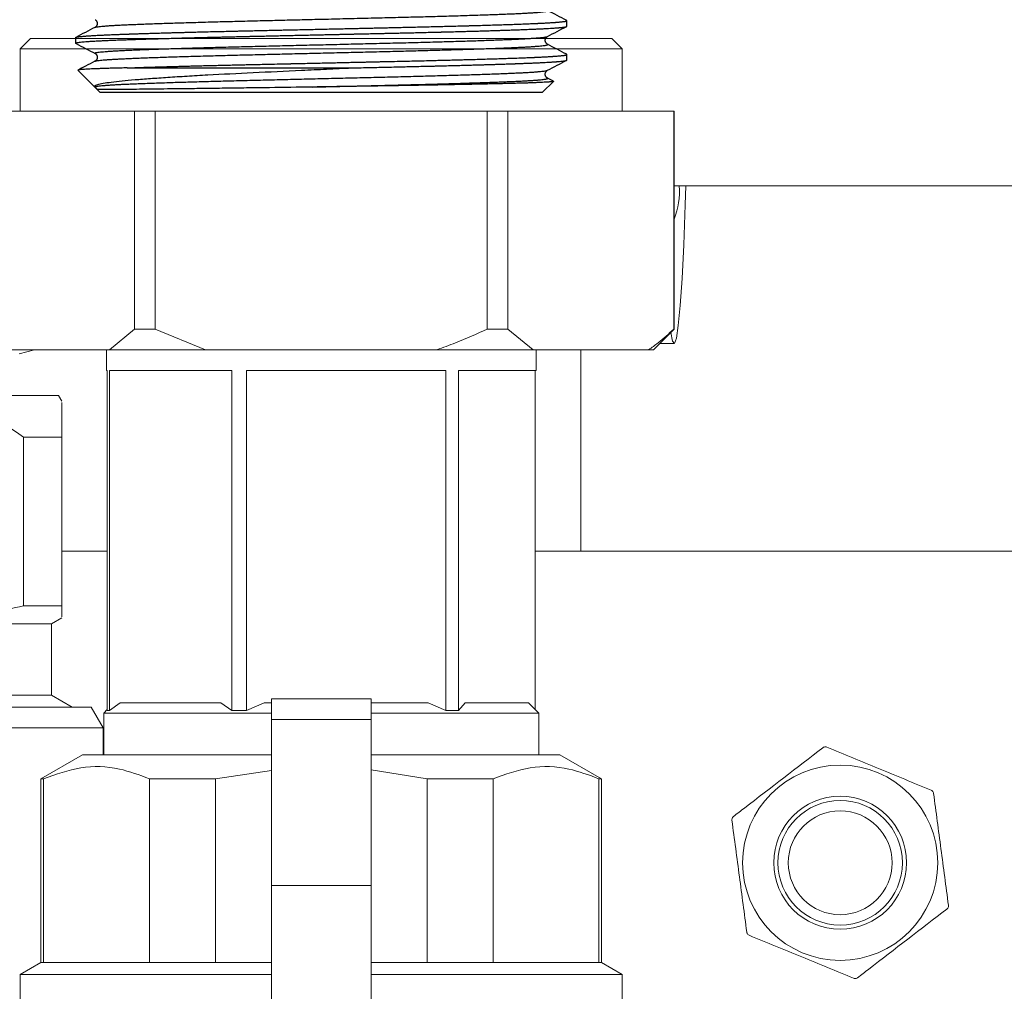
# Model space of a CAD drawing. Header units: millimetres. Extents: x -848 to 77789, y -17557 to 12238.
# Tile 29 of 79: x 71827 to 72065, y -12739 to -12506. Entities that reach past the tile are written whole.
import ezdxf
from ezdxf import colors
from ezdxf.entities.mleader import LeaderData, LeaderLine
from ezdxf.math import Vec2, Vec3

# ---------------------------------------------------------------- set-up
doc = ezdxf.new("R2010")
doc.units = ezdxf.units.MM
doc.layers.add('RR_IWK_opisy_piony', color=7, linetype='Continuous', lineweight=13)
doc.styles.add('Garamond', font='GARA.TTF')

# ---------------------------------------------------------------- blocks, each defined once
blk = doc.blocks.new('A$C661458EC')
at = {"color": 7, "linetype": 'Continuous', "lineweight": 25}
for p, q in [((1.2664, -10.6199), (1.2664, -10.59)), ((-1.2596, -10.6259), (-1.258, -10.6253)), ((-1.3636, -10.6805), (-1.3636, -10.7104)), ((1.1623, -10.6746), (1.1624, -10.6745)), ((1.1623, -10.7164), (1.1623, -10.7164)), ((1.2664, -10.8009), (1.2664, -10.771)), ((-1.351, -10.8552), (-1.2617, -10.9445)), ((-1.2596, -10.8069), (-1.258, -10.8063)), ((-1.0871, -10.8425), (0.1147, -10.8425)), ((1.1623, -10.8556), (1.1624, -10.8555)), ((1.1623, -10.8974), (1.1623, -10.8974)), ((1.1939, -10.9137), (1.1626, -10.8974)), ((-1.2617, -10.9445), (-1.2611, -10.9448)), ((-1.2502, -10.956), (-1.2617, -10.9445)), ((-1.2502, -10.956), (-1.2336, -10.9725)), ((1.1364, -10.9725), (1.1943, -10.9146)), ((-1.2336, -10.9725), (1.1364, -10.9725))]:
    blk.add_line(p, q, dxfattribs=at)
blk.add_arc((-1.2726, -10.967), 0.025, 26.0734, 62.5, dxfattribs=at)
for points, knots in [([(-1.258, -10.6253), (-1.2577, -10.6251), (-1.2564, -10.6245), (-1.2513, -10.6235), (-1.2426, -10.6221), (-1.2307, -10.6207), (-1.2157, -10.6192), (-1.1973, -10.6177), (-1.1759, -10.6162), (-1.1516, -10.6148), (-1.1246, -10.6133), (-1.0955, -10.6119), (-1.0646, -10.6105), (-1.0322, -10.6092), (-0.9976, -10.6078), (-0.9608, -10.6065), (-0.9209, -10.6051), (-0.8779, -10.6036), (-0.8318, -10.6022), (-0.7835, -10.6007), (-0.7334, -10.5992), (-0.6814, -10.5977), (-0.629, -10.5962), (-0.5764, -10.5948), (-0.5238, -10.5935), (-0.4704, -10.5921), (-0.4163, -10.5908), (-0.3627, -10.5895), (-0.3096, -10.5882), (-0.2571, -10.5869), (-0.204, -10.5857), (-0.1507, -10.5844), (-0.0954, -10.583), (-0.0384, -10.5817), (0.0214, -10.5802), (0.0819, -10.5788), (0.143, -10.5773), (0.2033, -10.5758), (0.2627, -10.5744), (0.321, -10.573), (0.3773, -10.5716), (0.4316, -10.5702), (0.4841, -10.5689), (0.5356, -10.5675), (0.5859, -10.5661), (0.6359, -10.5647), (0.6851, -10.5632), (0.7334, -10.5617), (0.7796, -10.5602), (0.8234, -10.5587), (0.8649, -10.5573), (0.9031, -10.5559), (0.9382, -10.5545), (0.9704, -10.5532), (1.0004, -10.5519), (1.0283, -10.5505), (1.0542, -10.5491), (1.0781, -10.5476), (1.0995, -10.5461), (1.118, -10.5446), (1.1334, -10.5431), (1.1457, -10.5417), (1.1547, -10.5402), (1.1607, -10.5388), (1.1637, -10.5375), (1.1643, -10.5364), (1.1628, -10.5357), (1.1623, -10.5354)], [0, 0, 0, 0, 0.004514, 0.019783, 0.035119, 0.050506, 0.066861, 0.083231, 0.099597, 0.115935, 0.132226, 0.148448, 0.163663, 0.178782, 0.193888, 0.20909, 0.224374, 0.240653, 0.256985, 0.273347, 0.289718, 0.306077, 0.322404, 0.337748, 0.353027, 0.368224, 0.383324, 0.39845, 0.412533, 0.426684, 0.440889, 0.455135, 0.469235, 0.484797, 0.500356, 0.516699, 0.532998, 0.549231, 0.565378, 0.58142, 0.597442, 0.612647, 0.627933, 0.643283, 0.658679, 0.674104, 0.690475, 0.706838, 0.72317, 0.739451, 0.75566, 0.771777, 0.786875, 0.802004, 0.817227, 0.832527, 0.847888, 0.864225, 0.88059, 0.896961, 0.913317, 0.929636, 0.945897, 0.961158, 0.976333, 0.991421, 1, 1, 1, 1]), ([(1.2653, -10.5889), (1.2481, -10.58), (1.2139, -10.5621), (1.1797, -10.5443), (1.1626, -10.5354)], [0, 0, 0, 0, 0.500579, 1, 1, 1, 1]), ([(-1.3636, -10.6805), (-1.3636, -10.6805), (-1.3636, -10.6804), (-1.3635, -10.6802), (-1.3631, -10.6797), (-1.3617, -10.679), (-1.3594, -10.6782), (-1.356, -10.6775), (-1.3516, -10.6767), (-1.3457, -10.6758), (-1.3381, -10.6749), (-1.3287, -10.6739), (-1.3188, -10.673), (-1.3091, -10.6722), (-1.3023, -10.6717), (-1.2972, -10.6713), (-1.2941, -10.6711), (-1.2911, -10.6709), (-1.2884, -10.6707), (-1.2839, -10.6704), (-1.2772, -10.67), (-1.2667, -10.6694), (-1.2545, -10.6687), (-1.2403, -10.6679), (-1.2232, -10.6671), (-1.2026, -10.6661), (-1.1779, -10.665), (-1.1536, -10.664), (-1.1305, -10.6631), (-1.1102, -10.6624), (-1.0953, -10.6618), (-1.0868, -10.6615), (-1.0841, -10.6614), (-1.0814, -10.6613), (-1.0787, -10.6613), (-1.0759, -10.6612), (-1.068, -10.6609), (-1.0542, -10.6604), (-1.0338, -10.6597), (-1.0112, -10.659), (-0.9864, -10.6582), (-0.9592, -10.6574), (-0.9296, -10.6565), (-0.9032, -10.6557), (-0.8807, -10.6551), (-0.8614, -10.6545), (-0.8404, -10.6539), (-0.8184, -10.6533), (-0.7977, -10.6527), (-0.7783, -10.6522), (-0.7587, -10.6517), (-0.7393, -10.6512), (-0.7206, -10.6507), (-0.7059, -10.6503), (-0.6949, -10.65), (-0.6886, -10.6499), (-0.685, -10.6498), (-0.6834, -10.6498), (-0.682, -10.6497), (-0.6805, -10.6497), (-0.6792, -10.6496), (-0.6779, -10.6496), (-0.6616, -10.6492), (-0.6297, -10.6484), (-0.5813, -10.6473), (-0.5404, -10.6463), (-0.5077, -10.6455), (-0.4836, -10.645), (-0.4595, -10.6444), (-0.4364, -10.6439), (-0.4091, -10.6433), (-0.3766, -10.6426), (-0.3372, -10.6417), (-0.3003, -10.6409), (-0.2666, -10.6401), (-0.2378, -10.6395), (-0.2174, -10.6391), (-0.2059, -10.6388), (-0.2022, -10.6387), (-0.1986, -10.6386), (-0.1949, -10.6386), (-0.1912, -10.6385), (-0.1726, -10.6381), (-0.1397, -10.6373), (-0.0933, -10.6363), (-0.0492, -10.6353), (-0.0074, -10.6344), (0.0318, -10.6335), (0.0684, -10.6327), (0.1024, -10.632), (0.1341, -10.6313), (0.1646, -10.6306), (0.1938, -10.6299), (0.2213, -10.6293), (0.2459, -10.6288), (0.2661, -10.6283), (0.2822, -10.6279), (0.2949, -10.6276), (0.3069, -10.6274), (0.3151, -10.6272), (0.32, -10.6271), (0.3214, -10.6271), (0.3227, -10.627), (0.3239, -10.627), (0.3251, -10.627), (0.3375, -10.6267), (0.3618, -10.6261), (0.3984, -10.6253), (0.437, -10.6244), (0.4774, -10.6235), (0.5194, -10.6225), (0.5611, -10.6214), (0.6022, -10.6204), (0.6425, -10.6194), (0.6786, -10.6184), (0.7105, -10.6176), (0.7311, -10.617), (0.745, -10.6166), (0.7522, -10.6164), (0.7595, -10.6162), (0.7668, -10.616), (0.774, -10.6158), (0.7938, -10.6152), (0.8256, -10.6143), (0.8679, -10.613), (0.9085, -10.6118), (0.9472, -10.6105), (0.9852, -10.6092), (1.0222, -10.6079), (1.0565, -10.6066), (1.0816, -10.6055), (1.0954, -10.6049), (1.1003, -10.6047), (1.1016, -10.6047), (1.1029, -10.6046), (1.1043, -10.6046), (1.1056, -10.6045), (1.1069, -10.6044), (1.1088, -10.6044), (1.1116, -10.6042), (1.1157, -10.604), (1.1214, -10.6038), (1.1285, -10.6034), (1.1372, -10.603), (1.147, -10.6025), (1.1577, -10.6019), (1.1694, -10.6012), (1.1787, -10.6006), (1.1858, -10.6002), (1.1905, -10.5999), (1.1953, -10.5996), (1.2, -10.5992), (1.2047, -10.5989), (1.2088, -10.5986), (1.2143, -10.5982), (1.2207, -10.5976), (1.2292, -10.5969), (1.2374, -10.5961), (1.2448, -10.5952), (1.2495, -10.5946), (1.2523, -10.5942), (1.2536, -10.594), (1.2549, -10.5938), (1.2561, -10.5936), (1.2571, -10.5934), (1.2581, -10.5932), (1.259, -10.593), (1.2612, -10.5926), (1.264, -10.5918), (1.2661, -10.5908), (1.2668, -10.5898), (1.2655, -10.5892), (1.2649, -10.5889)], [0, 0, 0, 0, 0.000633, 0.002788, 0.009704, 0.017376, 0.025802, 0.033965, 0.042729, 0.052095, 0.062063, 0.072633, 0.083805, 0.090782, 0.097975, 0.10028, 0.102606, 0.104954, 0.107012, 0.108362, 0.114533, 0.120935, 0.128857, 0.137106, 0.145683, 0.157072, 0.168991, 0.18144, 0.189947, 0.198685, 0.206566, 0.207611, 0.208659, 0.209711, 0.210765, 0.211823, 0.212883, 0.219836, 0.22733, 0.235366, 0.243945, 0.253065, 0.262727, 0.272932, 0.278238, 0.283679, 0.290673, 0.297205, 0.303274, 0.308881, 0.314025, 0.32005, 0.325285, 0.32973, 0.332231, 0.334388, 0.334825, 0.335245, 0.335647, 0.336032, 0.3364, 0.33675, 0.337083, 0.349731, 0.362491, 0.375365, 0.381473, 0.387607, 0.393766, 0.39972, 0.404972, 0.414148, 0.42385, 0.43408, 0.44112, 0.44839, 0.454977, 0.455853, 0.456732, 0.457614, 0.458499, 0.459387, 0.460278, 0.471935, 0.483034, 0.493573, 0.503555, 0.512977, 0.521688, 0.529859, 0.537492, 0.544586, 0.551993, 0.558704, 0.564719, 0.570038, 0.573556, 0.576686, 0.579428, 0.582453, 0.582799, 0.583134, 0.583457, 0.583768, 0.584068, 0.584356, 0.593025, 0.602287, 0.612142, 0.62259, 0.63363, 0.645264, 0.655992, 0.667179, 0.678825, 0.686764, 0.694902, 0.697067, 0.699245, 0.701437, 0.703643, 0.705862, 0.708095, 0.721901, 0.735706, 0.749511, 0.763317, 0.777122, 0.792307, 0.807493, 0.820856, 0.826737, 0.827397, 0.828057, 0.828717, 0.829377, 0.830037, 0.830697, 0.831357, 0.832805, 0.834932, 0.837739, 0.841602, 0.846283, 0.851783, 0.858102, 0.865239, 0.873194, 0.876407, 0.879737, 0.883183, 0.886745, 0.890424, 0.894035, 0.896758, 0.904031, 0.910986, 0.920919, 0.930122, 0.938597, 0.940955, 0.94325, 0.945482, 0.94765, 0.949755, 0.951797, 0.953775, 0.95569, 0.967127, 0.978563, 0.989999, 1, 1, 1, 1]), ([(-1.2583, -10.5847), (-1.2571, -10.5855), (-1.2545, -10.5872), (-1.2516, -10.5905), (-1.2495, -10.5942), (-1.2482, -10.5982), (-1.2476, -10.6021), (-1.2476, -10.6044), (-1.2476, -10.6055)], [0, 0, 0, 0, 0.1064549, 0.2328534, 0.3859134, 0.5658426, 0.7728289, 1, 1, 1, 1]), ([(-1.3607, -10.7123), (-1.3612, -10.7121), (-1.3623, -10.7117), (-1.3632, -10.7112), (-1.3637, -10.7106), (-1.3636, -10.7101), (-1.363, -10.7095), (-1.3615, -10.7088), (-1.3592, -10.7081), (-1.3559, -10.7073), (-1.3508, -10.7064), (-1.3429, -10.7053), (-1.3312, -10.704), (-1.317, -10.7027), (-1.3002, -10.7014), (-1.2835, -10.7003), (-1.2678, -10.6993), (-1.2573, -10.6987), (-1.2499, -10.6983), (-1.2461, -10.6981), (-1.2421, -10.6979), (-1.2382, -10.6977), (-1.2342, -10.6975), (-1.2278, -10.6972), (-1.2182, -10.6967), (-1.2045, -10.696), (-1.1898, -10.6954), (-1.1739, -10.6947), (-1.1571, -10.694), (-1.1385, -10.6933), (-1.1189, -10.6926), (-1.0971, -10.6918), (-1.0739, -10.691), (-1.0496, -10.6901), (-1.0243, -10.6893), (-0.9949, -10.6884), (-0.9604, -10.6873), (-0.9221, -10.6862), (-0.8825, -10.685), (-0.8432, -10.6839), (-0.8045, -10.6828), (-0.7759, -10.6821), (-0.7564, -10.6815), (-0.7463, -10.6813), (-0.7361, -10.681), (-0.7263, -10.6807), (-0.7183, -10.6805), (-0.7092, -10.6803), (-0.6974, -10.68), (-0.6804, -10.6796), (-0.6602, -10.6791), (-0.6386, -10.6785), (-0.6161, -10.678), (-0.5929, -10.6774), (-0.5675, -10.6768), (-0.5398, -10.6762), (-0.5088, -10.6755), (-0.4741, -10.6747), (-0.4467, -10.6741), (-0.4285, -10.6736), (-0.4205, -10.6735), (-0.4124, -10.6733), (-0.4042, -10.6731), (-0.3968, -10.6729), (-0.3907, -10.6728), (-0.386, -10.6727), (-0.3732, -10.6724), (-0.3513, -10.6719), (-0.3194, -10.6712), (-0.2853, -10.6705), (-0.2506, -10.6697), (-0.2155, -10.6689), (-0.1898, -10.6683), (-0.1725, -10.6679), (-0.1643, -10.6678), (-0.1559, -10.6676), (-0.1475, -10.6674), (-0.139, -10.6672), (-0.1288, -10.667), (-0.1089, -10.6665), (-0.0803, -10.6659), (-0.0454, -10.6651), (-0.0136, -10.6644), (0.0152, -10.6638), (0.0409, -10.6632), (0.0636, -10.6627), (0.0832, -10.6623), (0.0997, -10.6619), (0.1125, -10.6616), (0.1218, -10.6614), (0.1285, -10.6612), (0.1329, -10.6611), (0.1354, -10.6611), (0.1362, -10.6611), (0.1365, -10.6611), (0.1366, -10.6611), (0.1367, -10.6611), (0.1367, -10.6611), (0.1367, -10.6611), (0.1367, -10.6611), (0.1367, -10.6611), (0.1478, -10.6608), (0.1708, -10.6603), (0.2064, -10.6595), (0.2442, -10.6587), (0.2773, -10.6579), (0.3052, -10.6573), (0.3275, -10.6568), (0.3504, -10.6563), (0.3726, -10.6558), (0.3929, -10.6553), (0.4173, -10.6548), (0.4475, -10.6541), (0.4848, -10.6532), (0.519, -10.6524), (0.5498, -10.6516), (0.5693, -10.6511), (0.5819, -10.6508), (0.5873, -10.6507), (0.5927, -10.6506), (0.5982, -10.6504), (0.6036, -10.6503), (0.6091, -10.6501), (0.6146, -10.65), (0.6317, -10.6496), (0.6594, -10.6488), (0.6966, -10.6478), (0.7312, -10.6469), (0.7633, -10.646), (0.7929, -10.6452), (0.8201, -10.6444), (0.845, -10.6436), (0.8679, -10.6429), (0.8906, -10.6422), (0.9126, -10.6415), (0.9338, -10.6408), (0.9523, -10.6402), (0.9677, -10.6397), (0.9805, -10.6393), (0.9887, -10.639), (0.9937, -10.6388), (0.996, -10.6387), (0.9982, -10.6386), (1.0002, -10.6386), (1.0022, -10.6385), (1.0087, -10.6383), (1.0201, -10.6379), (1.0367, -10.6372), (1.0542, -10.6366), (1.0724, -10.6358), (1.0912, -10.635), (1.1104, -10.6341), (1.1299, -10.6332), (1.1495, -10.6322), (1.1689, -10.6311), (1.1853, -10.6301), (1.1989, -10.6292), (1.2071, -10.6286), (1.2122, -10.6282), (1.2146, -10.628), (1.217, -10.6278), (1.2193, -10.6276), (1.2215, -10.6275), (1.2238, -10.6273), (1.23, -10.6267), (1.2394, -10.6258), (1.2498, -10.6245), (1.2579, -10.6232), (1.2632, -10.622), (1.2661, -10.6209), (1.266, -10.6202), (1.266, -10.6199)], [0, 0, 0, 0, 0.005235, 0.012689, 0.01807, 0.024136, 0.03136, 0.038833, 0.046556, 0.054528, 0.062749, 0.076581, 0.090413, 0.104244, 0.118076, 0.131908, 0.140429, 0.14895, 0.151182, 0.153414, 0.155645, 0.157877, 0.160109, 0.162138, 0.168425, 0.175352, 0.182922, 0.19001, 0.197582, 0.205637, 0.214027, 0.222037, 0.231843, 0.240877, 0.249138, 0.259157, 0.27151, 0.283863, 0.296216, 0.308569, 0.319416, 0.330263, 0.333104, 0.335945, 0.338786, 0.341627, 0.34411, 0.345335, 0.349164, 0.353795, 0.359226, 0.365458, 0.371021, 0.377096, 0.383684, 0.390784, 0.398397, 0.407363, 0.416949, 0.418905, 0.420885, 0.422889, 0.424916, 0.426968, 0.428336, 0.42939, 0.430455, 0.43773, 0.445484, 0.453717, 0.462428, 0.47049, 0.478922, 0.480866, 0.482829, 0.48481, 0.48681, 0.488829, 0.490904, 0.494044, 0.503027, 0.511291, 0.518835, 0.525661, 0.531767, 0.537154, 0.541823, 0.545772, 0.549002, 0.550952, 0.552498, 0.553749, 0.554139, 0.55428, 0.554335, 0.554359, 0.554369, 0.554373, 0.554375, 0.554376, 0.554376, 0.554377, 0.562361, 0.570933, 0.580091, 0.589835, 0.595174, 0.600673, 0.606333, 0.612155, 0.617304, 0.621626, 0.630684, 0.640296, 0.650463, 0.657477, 0.664732, 0.666186, 0.667649, 0.669121, 0.670603, 0.672093, 0.673594, 0.675103, 0.676622, 0.687681, 0.698246, 0.708316, 0.717891, 0.726972, 0.73541, 0.74337, 0.750853, 0.75786, 0.766086, 0.773541, 0.780222, 0.786131, 0.790691, 0.794653, 0.795592, 0.796489, 0.797346, 0.798162, 0.798936, 0.79967, 0.805867, 0.812696, 0.820156, 0.828247, 0.83697, 0.846325, 0.85631, 0.867219, 0.878793, 0.891033, 0.899476, 0.908209, 0.910209, 0.912224, 0.914254, 0.916298, 0.918357, 0.92043, 0.922518, 0.936214, 0.949909, 0.963605, 0.9773, 0.990995, 1, 1, 1, 1]), ([(-1.2599, -10.6259), (-1.277, -10.6348), (-1.3112, -10.6526), (-1.3454, -10.6705), (-1.3625, -10.6794)], [0, 0, 0, 0, 0.499705, 1, 1, 1, 1]), ([(-1.2476, -10.605), (-1.2476, -10.6061), (-1.2476, -10.608), (-1.2482, -10.612), (-1.2494, -10.6159), (-1.2516, -10.6196), (-1.2539, -10.6224), (-1.257, -10.6244), (-1.2583, -10.6253)], [0, 0, 0, 0, 0.247703, 0.453968, 0.633275, 0.785853, 0.911951, 1, 1, 1, 1]), ([(1.1626, -10.6746), (1.1797, -10.6656), (1.214, -10.6478), (1.2482, -10.63), (1.2653, -10.6211)], [0, 0, 0, 0, 0.500263, 1, 1, 1, 1]), ([(-1.258, -10.7657), (-1.2585, -10.7656), (-1.2608, -10.7649), (-1.2615, -10.7638), (-1.2601, -10.7624), (-1.2555, -10.761), (-1.2478, -10.7595), (-1.237, -10.758), (-1.2231, -10.7566), (-1.2064, -10.7551), (-1.1873, -10.7537), (-1.1659, -10.7523), (-1.142, -10.7509), (-1.1156, -10.7495), (-1.0864, -10.7481), (-1.0542, -10.7467), (-1.019, -10.7453), (-0.9813, -10.7439), (-0.9411, -10.7424), (-0.8984, -10.741), (-0.8541, -10.7395), (-0.8087, -10.7381), (-0.7624, -10.7367), (-0.7144, -10.7353), (-0.665, -10.7339), (-0.6132, -10.7325), (-0.5592, -10.731), (-0.5031, -10.7296), (-0.4461, -10.7282), (-0.3883, -10.7268), (-0.3294, -10.7253), (-0.2707, -10.7239), (-0.2123, -10.7225), (-0.1545, -10.7211), (-0.0963, -10.7197), (-0.038, -10.7183), (0.0215, -10.7169), (0.0819, -10.7154), (0.143, -10.7139), (0.2033, -10.7125), (0.2627, -10.711), (0.321, -10.7096), (0.3773, -10.7083), (0.4316, -10.7069), (0.4841, -10.7055), (0.5356, -10.7041), (0.5859, -10.7027), (0.6359, -10.7013), (0.6851, -10.6998), (0.7334, -10.6983), (0.7796, -10.6969), (0.8234, -10.6954), (0.8649, -10.6939), (0.9031, -10.6925), (0.9382, -10.6912), (0.9704, -10.6899), (1.0004, -10.6885), (1.0283, -10.6871), (1.0542, -10.6857), (1.0781, -10.6843), (1.0995, -10.6828), (1.118, -10.6813), (1.1334, -10.6798), (1.1457, -10.6783), (1.1547, -10.6769), (1.1603, -10.6756), (1.1617, -10.6749), (1.1623, -10.6746)], [0, 0, 0, 0, 0.004935, 0.021262, 0.037057, 0.052958, 0.068946, 0.085, 0.1011, 0.117225, 0.132434, 0.147628, 0.162792, 0.177906, 0.192956, 0.208827, 0.224598, 0.240427, 0.256357, 0.272366, 0.288437, 0.303625, 0.318832, 0.334039, 0.349229, 0.364384, 0.3804, 0.396338, 0.412177, 0.427945, 0.443807, 0.459762, 0.474875, 0.490037, 0.505231, 0.520439, 0.535644, 0.551748, 0.567807, 0.583801, 0.599711, 0.615516, 0.631302, 0.646284, 0.661345, 0.676469, 0.691639, 0.706837, 0.722968, 0.739089, 0.755181, 0.771223, 0.787194, 0.803074, 0.81795, 0.832857, 0.847856, 0.862931, 0.878065, 0.894163, 0.910287, 0.926417, 0.942532, 0.958611, 0.974633, 0.98967, 1, 1, 1, 1]), ([(1.1626, -10.7164), (1.1614, -10.7157), (1.159, -10.7142), (1.1559, -10.7111), (1.1535, -10.7076), (1.1519, -10.7043), (1.151, -10.7013), (1.1504, -10.6979), (1.1503, -10.6946), (1.1507, -10.6905), (1.1522, -10.6859), (1.1547, -10.6813), (1.1585, -10.677), (1.1612, -10.6754), (1.1626, -10.6746)], [0, 0, 0, 0, 0.117911, 0.222413, 0.308377, 0.375635, 0.42414, 0.460366, 0.509956, 0.575744, 0.657573, 0.755061, 0.867709, 1, 1, 1, 1]), ([(-1.3608, -10.7123), (-1.3437, -10.7212), (-1.3095, -10.739), (-1.2754, -10.7568), (-1.2583, -10.7657)], [0, 0, 0, 0, 0.500003, 1, 1, 1, 1]), ([(-1.258, -10.8063), (-1.2577, -10.8061), (-1.2564, -10.8055), (-1.2513, -10.8045), (-1.2426, -10.8031), (-1.2307, -10.8017), (-1.2157, -10.8002), (-1.1973, -10.7987), (-1.1759, -10.7972), (-1.1516, -10.7958), (-1.1246, -10.7943), (-1.0955, -10.7929), (-1.0646, -10.7915), (-1.0322, -10.7902), (-0.9976, -10.7888), (-0.9608, -10.7875), (-0.9209, -10.7861), (-0.8779, -10.7846), (-0.8318, -10.7832), (-0.7835, -10.7817), (-0.7334, -10.7802), (-0.6814, -10.7787), (-0.629, -10.7772), (-0.5764, -10.7758), (-0.5238, -10.7745), (-0.4704, -10.7731), (-0.4163, -10.7718), (-0.3627, -10.7705), (-0.3096, -10.7692), (-0.2571, -10.7679), (-0.204, -10.7667), (-0.1507, -10.7654), (-0.0954, -10.764), (-0.0384, -10.7627), (0.0214, -10.7612), (0.0819, -10.7598), (0.143, -10.7583), (0.2033, -10.7568), (0.2627, -10.7554), (0.321, -10.754), (0.3773, -10.7526), (0.4316, -10.7512), (0.4841, -10.7499), (0.5356, -10.7485), (0.5859, -10.7471), (0.6359, -10.7457), (0.6851, -10.7442), (0.7334, -10.7427), (0.7796, -10.7412), (0.8234, -10.7397), (0.8649, -10.7383), (0.9031, -10.7369), (0.9382, -10.7355), (0.9704, -10.7342), (1.0004, -10.7329), (1.0283, -10.7315), (1.0542, -10.7301), (1.0781, -10.7286), (1.0995, -10.7271), (1.118, -10.7256), (1.1334, -10.7241), (1.1457, -10.7227), (1.1547, -10.7212), (1.1607, -10.7198), (1.1637, -10.7185), (1.1643, -10.7174), (1.1628, -10.7167), (1.1623, -10.7164)], [0, 0, 0, 0, 0.004522, 0.019791, 0.035127, 0.050514, 0.066869, 0.08324, 0.099605, 0.115944, 0.132235, 0.148457, 0.163671, 0.178791, 0.193896, 0.209099, 0.224382, 0.240662, 0.256993, 0.273355, 0.289727, 0.306086, 0.322412, 0.337757, 0.353036, 0.368232, 0.383333, 0.398459, 0.412542, 0.426693, 0.440898, 0.455144, 0.469244, 0.484806, 0.500364, 0.516708, 0.533007, 0.54924, 0.565387, 0.581429, 0.59745, 0.612656, 0.627942, 0.643292, 0.658688, 0.674113, 0.690484, 0.706846, 0.723179, 0.73946, 0.755669, 0.771786, 0.786884, 0.802013, 0.817236, 0.832536, 0.847897, 0.864234, 0.880599, 0.89697, 0.913326, 0.929645, 0.945906, 0.961167, 0.976342, 0.99143, 1, 1, 1, 1]), ([(1.2653, -10.7699), (1.2481, -10.761), (1.2139, -10.7431), (1.1797, -10.7253), (1.1626, -10.7164)], [0, 0, 0, 0, 0.500295, 1, 1, 1, 1]), ([(-1.2583, -10.7657), (-1.2571, -10.7665), (-1.2543, -10.7683), (-1.2516, -10.7715), (-1.2495, -10.7752), (-1.2482, -10.7792), (-1.2476, -10.7832), (-1.2476, -10.7854), (-1.2476, -10.7865)], [0, 0, 0, 0, 0.100099, 0.226394, 0.379329, 0.559113, 0.765932, 1, 1, 1, 1]), ([(-1.2476, -10.786), (-1.2476, -10.7871), (-1.2477, -10.7891), (-1.2482, -10.793), (-1.2495, -10.7969), (-1.2516, -10.8005), (-1.2541, -10.8036), (-1.257, -10.8054), (-1.2583, -10.8063)], [0, 0, 0, 0, 0.240863, 0.447374, 0.626897, 0.779659, 0.905909, 1, 1, 1, 1]), ([(-1.0871, -10.8425), (-1.0853, -10.8425), (-1.0811, -10.8423), (-1.0737, -10.8421), (-1.0642, -10.8417), (-1.0527, -10.8414), (-1.0392, -10.8409), (-1.0237, -10.8404), (-1.0058, -10.8398), (-0.9856, -10.8392), (-0.9628, -10.8385), (-0.9372, -10.8377), (-0.9113, -10.8369), (-0.8853, -10.8362), (-0.8596, -10.8354), (-0.832, -10.8347), (-0.8038, -10.8339), (-0.7749, -10.8331), (-0.7538, -10.8326), (-0.74, -10.8322), (-0.734, -10.832), (-0.7279, -10.8319), (-0.7218, -10.8317), (-0.7156, -10.8316), (-0.7093, -10.8314), (-0.703, -10.8313), (-0.6869, -10.8308), (-0.6613, -10.8302), (-0.6263, -10.8293), (-0.5921, -10.8285), (-0.5589, -10.8277), (-0.5267, -10.827), (-0.4957, -10.8263), (-0.4649, -10.8256), (-0.4316, -10.8248), (-0.3948, -10.824), (-0.3547, -10.8231), (-0.3086, -10.8221), (-0.2671, -10.8212), (-0.2384, -10.8205), (-0.2279, -10.8203), (-0.2249, -10.8202), (-0.222, -10.8202), (-0.2191, -10.8201), (-0.2161, -10.82), (-0.2131, -10.82), (-0.1964, -10.8196), (-0.1664, -10.8189), (-0.1238, -10.818), (-0.0831, -10.8171), (-0.0444, -10.8162), (-0.0077, -10.8154), (0.0289, -10.8146), (0.065, -10.8138), (0.1003, -10.813), (0.1328, -10.8123), (0.1617, -10.8116), (0.1871, -10.8111), (0.2092, -10.8106), (0.2291, -10.8101), (0.2465, -10.8097), (0.2611, -10.8094), (0.2729, -10.8091), (0.2823, -10.8089), (0.2898, -10.8088), (0.2956, -10.8086), (0.2997, -10.8085), (0.3024, -10.8085), (0.3038, -10.8084), (0.3043, -10.8084), (0.3045, -10.8084), (0.3046, -10.8084), (0.3047, -10.8084), (0.3047, -10.8084), (0.3047, -10.8084), (0.3047, -10.8084), (0.3223, -10.808), (0.3576, -10.8072), (0.4102, -10.806), (0.4627, -10.8048), (0.5149, -10.8036), (0.5607, -10.8024), (0.6002, -10.8015), (0.6336, -10.8006), (0.6667, -10.7997), (0.6994, -10.7989), (0.7317, -10.798), (0.7682, -10.797), (0.8083, -10.7958), (0.8513, -10.7945), (0.8926, -10.7933), (0.9321, -10.792), (0.9709, -10.7907), (1.0088, -10.7894), (1.0439, -10.7881), (1.0698, -10.787), (1.0841, -10.7864), (1.0893, -10.7862), (1.0909, -10.7861), (1.0925, -10.7861), (1.0941, -10.786), (1.0957, -10.7859), (1.098, -10.7858), (1.1014, -10.7857), (1.1063, -10.7855), (1.1126, -10.7852), (1.1203, -10.7848), (1.1293, -10.7844), (1.1394, -10.7839), (1.1504, -10.7833), (1.1622, -10.7826), (1.1719, -10.7821), (1.1795, -10.7816), (1.1851, -10.7812), (1.1907, -10.7809), (1.1963, -10.7805), (1.2014, -10.7801), (1.2078, -10.7797), (1.215, -10.7791), (1.2233, -10.7784), (1.2307, -10.7777), (1.2374, -10.7771), (1.2429, -10.7765), (1.2474, -10.7759), (1.251, -10.7754), (1.2532, -10.7751), (1.2545, -10.7749), (1.2551, -10.7748), (1.2557, -10.7747), (1.2563, -10.7746), (1.2569, -10.7745), (1.2595, -10.774), (1.2633, -10.7731), (1.2661, -10.7719), (1.2668, -10.7708), (1.2655, -10.7701), (1.265, -10.7699)], [0, 0, 0, 0, 0.002636, 0.006225, 0.010768, 0.016265, 0.022439, 0.029493, 0.037425, 0.046236, 0.055926, 0.066495, 0.077943, 0.087357, 0.097292, 0.107748, 0.118725, 0.128816, 0.139311, 0.14142, 0.143545, 0.145685, 0.14784, 0.150011, 0.152198, 0.154401, 0.156619, 0.168935, 0.180786, 0.192172, 0.203092, 0.213548, 0.223538, 0.233063, 0.243039, 0.25518, 0.267663, 0.280488, 0.297938, 0.305806, 0.306696, 0.307588, 0.308481, 0.309376, 0.310272, 0.31117, 0.312069, 0.325554, 0.338434, 0.350711, 0.362383, 0.37345, 0.383914, 0.395469, 0.406186, 0.416062, 0.4251, 0.432587, 0.43938, 0.44548, 0.450886, 0.455597, 0.458994, 0.461909, 0.464341, 0.466013, 0.467344, 0.468234, 0.468542, 0.468662, 0.468711, 0.468733, 0.468742, 0.468746, 0.468748, 0.468748, 0.468749, 0.485301, 0.502085, 0.519101, 0.53635, 0.55383, 0.565402, 0.577074, 0.588845, 0.600715, 0.612685, 0.624755, 0.642182, 0.659608, 0.677035, 0.694462, 0.711889, 0.731058, 0.750227, 0.767095, 0.774518, 0.77549, 0.776462, 0.777434, 0.778406, 0.779379, 0.780351, 0.782648, 0.785716, 0.789555, 0.794656, 0.800686, 0.807645, 0.815532, 0.824349, 0.834093, 0.838675, 0.843437, 0.848379, 0.853501, 0.858801, 0.862973, 0.872471, 0.881496, 0.891177, 0.900248, 0.908708, 0.916557, 0.922959, 0.928889, 0.930364, 0.931806, 0.933216, 0.934593, 0.935939, 0.937251, 0.954583, 0.971915, 0.989247, 1, 1, 1, 1]), ([(0.1147, -10.8425), (0.1314, -10.8422), (0.1644, -10.8414), (0.213, -10.8404), (0.2602, -10.8393), (0.3058, -10.8383), (0.3493, -10.8373), (0.3896, -10.8364), (0.4277, -10.8355), (0.4654, -10.8347), (0.4998, -10.8338), (0.5306, -10.8331), (0.5566, -10.8325), (0.5746, -10.832), (0.5848, -10.8318), (0.588, -10.8317), (0.5912, -10.8316), (0.5944, -10.8315), (0.5977, -10.8314), (0.6144, -10.831), (0.6435, -10.8303), (0.6835, -10.8292), (0.7206, -10.8282), (0.7548, -10.8273), (0.786, -10.8264), (0.8145, -10.8256), (0.8403, -10.8248), (0.8637, -10.8241), (0.8857, -10.8234), (0.9063, -10.8227), (0.9251, -10.8221), (0.9415, -10.8216), (0.9546, -10.8211), (0.9649, -10.8208), (0.9727, -10.8205), (0.9798, -10.8203), (0.9846, -10.8201), (0.9875, -10.82), (0.9882, -10.82), (0.9889, -10.82), (0.9896, -10.8199), (0.9902, -10.8199), (0.9987, -10.8196), (1.0151, -10.819), (1.0388, -10.8181), (1.0625, -10.8172), (1.0859, -10.8162), (1.1088, -10.8152), (1.1302, -10.8142), (1.1499, -10.8132), (1.168, -10.8122), (1.181, -10.8114), (1.1896, -10.8108), (1.1943, -10.8105), (1.199, -10.8102), (1.2035, -10.8099), (1.2079, -10.8095), (1.2122, -10.8092), (1.2163, -10.8089), (1.2241, -10.8082), (1.2346, -10.8073), (1.2461, -10.806), (1.2551, -10.8047), (1.2615, -10.8035), (1.2656, -10.8022), (1.2661, -10.8013), (1.2663, -10.8009)], [0, 0, 0, 0, 0.026582, 0.052568, 0.07796, 0.102756, 0.126957, 0.149531, 0.169773, 0.191139, 0.21363, 0.229091, 0.245042, 0.259484, 0.261403, 0.263329, 0.265262, 0.267201, 0.269146, 0.271098, 0.297473, 0.322534, 0.34628, 0.368711, 0.389828, 0.409288, 0.42748, 0.444404, 0.46006, 0.476311, 0.490925, 0.503901, 0.515239, 0.522637, 0.529123, 0.534695, 0.540652, 0.541314, 0.541949, 0.542557, 0.543138, 0.543691, 0.544217, 0.564936, 0.58662, 0.60927, 0.632885, 0.657464, 0.683009, 0.706287, 0.730313, 0.755086, 0.762528, 0.770035, 0.777606, 0.785243, 0.792945, 0.800711, 0.808543, 0.816439, 0.846823, 0.877207, 0.907591, 0.937974, 0.968358, 1, 1, 1, 1]), ([(1.1626, -10.8556), (1.1797, -10.8466), (1.2139, -10.8288), (1.2482, -10.811), (1.2653, -10.8021)], [0, 0, 0, 0, 0.499985, 1, 1, 1, 1]), ([(-1.0871, -10.8425), (-1.099, -10.8428), (-1.1227, -10.8434), (-1.1556, -10.8442), (-1.1863, -10.8451), (-1.2136, -10.8459), (-1.2377, -10.8468), (-1.2589, -10.8476), (-1.2779, -10.8484), (-1.2949, -10.8492), (-1.3097, -10.85), (-1.3222, -10.8508), (-1.3326, -10.8516), (-1.3408, -10.8524), (-1.3468, -10.8532), (-1.3503, -10.854), (-1.3517, -10.8546), (-1.351, -10.8549), (-1.3509, -10.855)], [0, 0, 0, 0, 0.069675, 0.13935, 0.209622, 0.279894, 0.342591, 0.405288, 0.468421, 0.531553, 0.59444, 0.657382, 0.720324, 0.783211, 0.847925, 0.912699, 0.977472, 1, 1, 1, 1]), ([(-1.2599, -10.8069), (-1.277, -10.8158), (-1.3072, -10.8316), (-1.3374, -10.8473), (-1.3505, -10.8542)], [0, 0, 0, 0, 0.565957, 1, 1, 1, 1]), ([(-1.2617, -10.9445), (-1.2638, -10.9424), (-1.2635, -10.9402), (-1.258, -10.9358), (-1.2528, -10.9336), (-1.23, -10.9269), (-1.2056, -10.9226), (-1.1553, -10.916), (-1.1362, -10.9139), (-1.0935, -10.9096), (-1.07, -10.9075), (-1.0191, -10.9033), (-0.9916, -10.9012), (-0.9332, -10.8969), (-0.9022, -10.8948), (-0.8368, -10.8905), (-0.8025, -10.8883), (-0.7311, -10.884), (-0.6939, -10.8819), (-0.5788, -10.8755), (-0.4968, -10.8714), (-0.3288, -10.8633), (-0.2423, -10.8592), (-0.1089, -10.853), (-0.0642, -10.8509), (0.0252, -10.8467), (0.0699, -10.8446), (0.1147, -10.8425)], [0, 0, 0, 0, 0.0625, 0.0625, 0.125, 0.125, 0.25, 0.25, 0.3125, 0.3125, 0.375, 0.375, 0.4375, 0.4375, 0.5, 0.5, 0.5625, 0.5625, 0.625, 0.625, 0.75, 0.75, 0.875, 0.875, 0.9375, 0.9375, 1, 1, 1, 1]), ([(-1.2611, -10.9448), (-1.2608, -10.9443), (-1.2602, -10.9434), (-1.2555, -10.942), (-1.2478, -10.9405), (-1.237, -10.939), (-1.2231, -10.9376), (-1.2064, -10.9361), (-1.1873, -10.9347), (-1.1659, -10.9333), (-1.142, -10.9319), (-1.1156, -10.9305), (-1.0864, -10.9291), (-1.0542, -10.9277), (-1.019, -10.9263), (-0.9813, -10.9249), (-0.9411, -10.9234), (-0.8984, -10.922), (-0.8541, -10.9205), (-0.8087, -10.9191), (-0.7624, -10.9177), (-0.7144, -10.9163), (-0.665, -10.9149), (-0.6132, -10.9135), (-0.5592, -10.912), (-0.5031, -10.9106), (-0.4461, -10.9092), (-0.3883, -10.9078), (-0.3294, -10.9063), (-0.2707, -10.9049), (-0.2123, -10.9035), (-0.1545, -10.9021), (-0.0963, -10.9007), (-0.038, -10.8993), (0.0215, -10.8979), (0.0819, -10.8964), (0.143, -10.8949), (0.2033, -10.8935), (0.2627, -10.892), (0.321, -10.8906), (0.3773, -10.8893), (0.4316, -10.8879), (0.4841, -10.8865), (0.5356, -10.8851), (0.5859, -10.8837), (0.6359, -10.8823), (0.6851, -10.8808), (0.7334, -10.8793), (0.7796, -10.8779), (0.8234, -10.8764), (0.8649, -10.8749), (0.9031, -10.8735), (0.9382, -10.8722), (0.9704, -10.8709), (1.0004, -10.8695), (1.0283, -10.8681), (1.0542, -10.8667), (1.0781, -10.8653), (1.0995, -10.8638), (1.118, -10.8623), (1.1334, -10.8608), (1.1457, -10.8593), (1.1547, -10.8579), (1.1603, -10.8566), (1.1617, -10.8559), (1.1623, -10.8556)], [0, 0, 0, 0, 0.016139, 0.032385, 0.04872, 0.065123, 0.081573, 0.098048, 0.113587, 0.129112, 0.144605, 0.160048, 0.175424, 0.19164, 0.207753, 0.223927, 0.240202, 0.25656, 0.272979, 0.288498, 0.304035, 0.319572, 0.335092, 0.350576, 0.36694, 0.383224, 0.399407, 0.415518, 0.431724, 0.448027, 0.463468, 0.478959, 0.494483, 0.510022, 0.525557, 0.54201, 0.558418, 0.57476, 0.591015, 0.607164, 0.623293, 0.6386, 0.653989, 0.669441, 0.684941, 0.700469, 0.71695, 0.733422, 0.749863, 0.766253, 0.782571, 0.798796, 0.813995, 0.829226, 0.844551, 0.859953, 0.875417, 0.891864, 0.908338, 0.924819, 0.941284, 0.957712, 0.974082, 0.989446, 1, 1, 1, 1]), ([(1.1626, -10.8974), (1.1614, -10.8967), (1.1591, -10.8953), (1.1559, -10.8921), (1.1535, -10.8886), (1.1519, -10.8853), (1.151, -10.8823), (1.1504, -10.8789), (1.1503, -10.8756), (1.1507, -10.8715), (1.1521, -10.8669), (1.1547, -10.8623), (1.1584, -10.8581), (1.1612, -10.8564), (1.1626, -10.8556)], [0, 0, 0, 0, 0.122872, 0.227361, 0.313314, 0.380564, 0.429063, 0.465285, 0.514872, 0.580659, 0.662488, 0.759976, 0.872624, 1, 1, 1, 1]), ([(-0.0973, -10.9451), (-0.0777, -10.9446), (-0.0384, -10.9437), (0.0214, -10.9422), (0.0819, -10.9408), (0.143, -10.9393), (0.2033, -10.9378), (0.2627, -10.9364), (0.321, -10.935), (0.3773, -10.9336), (0.4316, -10.9322), (0.4841, -10.9309), (0.5356, -10.9295), (0.5859, -10.9281), (0.6359, -10.9267), (0.6851, -10.9252), (0.7334, -10.9237), (0.7796, -10.9222), (0.8234, -10.9207), (0.8649, -10.9193), (0.9031, -10.9179), (0.9382, -10.9165), (0.9704, -10.9152), (1.0004, -10.9139), (1.0283, -10.9125), (1.0542, -10.9111), (1.0781, -10.9096), (1.0995, -10.9081), (1.118, -10.9066), (1.1334, -10.9051), (1.1457, -10.9037), (1.1547, -10.9022), (1.1607, -10.9008), (1.1637, -10.8995), (1.1643, -10.8984), (1.1628, -10.8977), (1.1623, -10.8974)], [0, 0, 0, 0, 0.02932, 0.058635, 0.089428, 0.120138, 0.150723, 0.181146, 0.211371, 0.241558, 0.270207, 0.299008, 0.327929, 0.356938, 0.386001, 0.416846, 0.447675, 0.478447, 0.509123, 0.539663, 0.570031, 0.598477, 0.626983, 0.655665, 0.684492, 0.713433, 0.744216, 0.77505, 0.805895, 0.836711, 0.867458, 0.898096, 0.926851, 0.955443, 0.983871, 1, 1, 1, 1]), ([(-0.0973, -10.9451), (-0.1742, -10.9463), (-0.2504, -10.9474), (-0.3624, -10.949), (-0.3993, -10.9495), (-0.4712, -10.9504), (-0.5417, -10.9514), (-0.6093, -10.9522), (-0.6753, -10.9531), (-0.7077, -10.9535), (-0.8014, -10.9547), (-0.8588, -10.9553), (-0.964, -10.9566), (-1.012, -10.9571), (-1.0954, -10.9579), (-1.131, -10.9582), (-1.1886, -10.9586), (-1.2106, -10.9586), (-1.2407, -10.9581), (-1.2485, -10.9577), (-1.2502, -10.956)], [0, 0, 0, 0, 0.125, 0.125, 0.1875, 0.1875, 0.25, 0.3125, 0.3125, 0.375, 0.375, 0.5, 0.5, 0.625, 0.625, 0.75, 0.75, 0.875, 0.875, 1, 1, 1, 1]), ([(1.1939, -10.9138), (1.194, -10.9138), (1.1948, -10.914), (1.1946, -10.9146), (1.1928, -10.9153), (1.1887, -10.9161), (1.1826, -10.9169), (1.1743, -10.9177), (1.1639, -10.9185), (1.1513, -10.9193), (1.1364, -10.9201), (1.1193, -10.9209), (1.1, -10.9217), (1.0788, -10.9226), (1.0559, -10.9234), (1.0313, -10.9242), (1.0048, -10.9249), (0.9762, -10.9257), (0.9456, -10.9265), (0.9128, -10.9273), (0.8782, -10.9281), (0.8424, -10.9289), (0.8054, -10.9297), (0.7673, -10.9305), (0.7277, -10.9313), (0.6865, -10.9321), (0.6436, -10.9329), (0.599, -10.9338), (0.5532, -10.9346), (0.5069, -10.9354), (0.4603, -10.9362), (0.4133, -10.937), (0.3654, -10.9378), (0.3166, -10.9385), (0.267, -10.9393), (0.2168, -10.9401), (0.166, -10.9409), (0.1145, -10.9417), (0.0621, -10.9426), (0.009, -10.9434), (-0.0442, -10.9442), (-0.0796, -10.9448), (-0.0973, -10.9451)], [0, 0, 0, 0, 0.001984, 0.027316, 0.052824, 0.078331, 0.103621, 0.128933, 0.154245, 0.179535, 0.205559, 0.231608, 0.257656, 0.28368, 0.30897, 0.334282, 0.359594, 0.384884, 0.410912, 0.436964, 0.463016, 0.489044, 0.514242, 0.539462, 0.564682, 0.589881, 0.61582, 0.641783, 0.667746, 0.693685, 0.718656, 0.743627, 0.768771, 0.793916, 0.819278, 0.844664, 0.870049, 0.895412, 0.921546, 0.947706, 0.973866, 1, 1, 1, 1])]:
    blk.add_open_spline(points, degree=3, knots=knots, dxfattribs=at)
blk = doc.blocks.new('_None')

msp = doc.modelspace()

# ---------------------------------------------------------------- linework, layer by layer
at = {"color": 7, "linetype": 'Continuous', "lineweight": 0}
for p, q in [((71830, -12509.99), (71827.5, -12512.49)), ((71830, -12509.99), (71970, -12509.99)), ((71972.5, -12512.49), (71970, -12509.99)), ((71827.5, -12512.49), (71827.5, -12527.49)), ((71827.5, -12512.49), (71972.5, -12512.49)), ((71972.5, -12527.49), (71972.5, -12512.49)), ((71815, -12527.49), (71985, -12527.49)), ((71855.05, -12579.99), (71855.05, -12527.49)), ((71860, -12527.49), (71860, -12579.99)), ((71940, -12579.99), (71940, -12527.49)), ((71944.95, -12527.49), (71944.95, -12579.99)), ((71984.95, -12579.99), (71984.95, -12527.49)), ((71985, -12579.99), (71985, -12527.49)), ((71985, -12545.49), (72218.8, -12545.49)), ((71848.97, -12584.99), (71855.05, -12579.99)), ((71855.05, -12579.99), (71860, -12579.99)), ((71860, -12579.99), (71872.16, -12584.99)), ((71940, -12579.99), (71944.95, -12579.99)), ((71944.95, -12579.99), (71951.03, -12584.99)), ((71980, -12584.99), (71985, -12579.99)), ((71984.95, -12579.99), (71985, -12579.99)), ((71820, -12584.99), (71980, -12584.99)), ((71827.25, -12585.99), (71830.98, -12584.99)), ((71848.25, -12584.99), (71848.25, -12589.99)), ((71951.75, -12589.99), (71951.75, -12584.99)), ((71962.5, -12584.99), (71962.5, -12633.49)), ((71981.5, -12583.49), (71984.98, -12583.49)), ((71848.25, -12589.99), (71848.48, -12589.99)), ((71848.48, -12589.99), (71848.48, -12671.85)), ((71848.99, -12589.99), (71878.47, -12589.99)), ((71848.99, -12671.85), (71848.99, -12589.99)), ((71878.47, -12589.99), (71878.47, -12671.85)), ((71882.04, -12589.99), (71929.99, -12589.99)), ((71882.04, -12671.85), (71882.04, -12589.99)), ((71929.99, -12589.99), (71929.99, -12671.85)), ((71933.05, -12671.85), (71933.05, -12589.99)), ((71933.05, -12589.99), (71951.75, -12589.99)), ((71951.52, -12589.99), (71951.52, -12671.62)), ((71713.27, -12595.99), (71836.73, -12595.99)), ((71837.5, -12597.33), (71836.73, -12595.99)), ((71837.5, -12605.99), (71828.33, -12605.99)), ((71828.33, -12646.66), (71828.33, -12605.99)), ((71837.5, -12605.99), (71837.5, -12646.66)), ((71848.48, -12633.49), (71837.5, -12633.49)), ((72082.31, -12633.49), (71951.52, -12633.49)), ((71828.33, -12646.66), (71837.5, -12646.66)), ((71835, -12650.99), (71837.5, -12649.54)), ((71715, -12650.99), (71835, -12650.99)), ((71835, -12668.1), (71835, -12650.99)), ((71715, -12668.1), (71835, -12668.1)), ((71840, -12670.99), (71835, -12668.1)), ((71705.39, -12670.99), (71844.61, -12670.99)), ((71847.5, -12675.99), (71844.61, -12670.99)), ((71848.99, -12671.85), (71851.61, -12669.99)), ((71851.61, -12669.99), (71875.85, -12669.99)), ((71875.85, -12669.99), (71878.47, -12671.85)), ((71882.04, -12671.85), (71886.29, -12669.99)), ((71886.29, -12669.99), (71888, -12669.99)), ((71888, -12668.99), (71888, -12761.49)), ((71888, -12668.99), (71912, -12668.99)), ((71912, -12668.99), (71912, -12761.49)), ((71912, -12669.99), (71925.73, -12669.99)), ((71925.73, -12669.99), (71929.99, -12671.85)), ((71933.05, -12671.85), (71934.69, -12669.99)), ((71934.69, -12669.99), (71949.89, -12669.99)), ((71952.39, -12672.49), (71949.89, -12669.99)), ((71848.48, -12671.62), (71847.61, -12672.49)), ((71847.61, -12672.49), (71847.61, -12682.49)), ((71888, -12672.49), (71847.61, -12672.49)), ((71848.48, -12671.85), (71848.99, -12671.85)), ((71878.47, -12671.85), (71882.04, -12671.85)), ((71952.39, -12672.49), (71912, -12672.49)), ((71929.99, -12671.85), (71933.05, -12671.85)), ((71952.39, -12682.49), (71952.39, -12672.49)), ((71888, -12673.99), (71912, -12673.99)), ((71847.5, -12675.99), (71702.5, -12675.99)), ((71847.5, -12682.49), (71847.5, -12675.99)), ((71842.5, -12682.49), (71832.5, -12688.26)), ((71842.5, -12682.49), (71888, -12682.49)), ((71912, -12682.49), (71957.5, -12682.49)), ((71967.5, -12688.26), (71957.5, -12682.49)), ((71874.5, -12688.26), (71888, -12686.27)), ((71912, -12686.13), (71925.5, -12688.26)), ((71832.5, -12688.26), (71832.5, -12732.49)), ((71833.13, -12688.26), (71832.5, -12688.26)), ((71833.13, -12688.26), (71833.13, -12732.49)), ((71858.62, -12732.49), (71858.62, -12688.26)), ((71874.5, -12688.26), (71858.62, -12688.26)), ((71874.5, -12688.26), (71874.5, -12732.49)), ((71925.5, -12732.49), (71925.5, -12688.26)), ((71941.38, -12688.26), (71925.5, -12688.26)), ((71941.38, -12688.26), (71941.38, -12732.49)), ((71967.5, -12688.26), (71966.87, -12688.26)), ((71966.87, -12732.49), (71966.87, -12688.26)), ((71967.5, -12732.49), (71967.5, -12688.26)), ((71888, -12713.99), (71912, -12713.99)), ((71832.5, -12732.49), (71827.5, -12735.37)), ((71888, -12732.49), (71832.5, -12732.49)), ((71967.5, -12732.49), (71912, -12732.49)), ((71972.5, -12735.37), (71967.5, -12732.49)), ((71827.5, -12735.37), (71827.5, -12847.49)), ((71888, -12735.37), (71827.5, -12735.37)), ((71972.5, -12735.37), (71912, -12735.37)), ((71972.5, -12847.49), (71972.5, -12735.37))]:
    msp.add_line(p, q, dxfattribs=at)
at = {"color": 7, "linetype": 'Continuous', "lineweight": 0, "flags": 128}
msp.add_lwpolyline([(71984.17, -12580.82), (71984.6, -12582.91), (71985.08, -12583.45), (71985.55, -12582.18), (71986.01, -12579.12), (71986.47, -12574.3), (71986.9, -12567.79), (71987.31, -12559.67), (71987.69, -12550.05), (71987.84, -12545.49)], dxfattribs=at)
at = {"color": 7, "linetype": 'Continuous', "lineweight": 0}
for radius in [23.5, 16, 15, 12.5]:
    msp.add_circle((72025, -12708.49), radius, dxfattribs=at)
msp.add_arc((71968.9, -12546.93), 17.37, 337.8098, 4.7538, dxfattribs=at)
for points, knots in [([(71927.84, -12584.99), (71929.36, -12584.44), (71933.48, -12582.95), (71937.48, -12581.13), (71940, -12579.99)], [0, 0, 0, 0, 0.368569, 1, 1, 1, 1]), ([(71978.87, -12584.99), (71979.63, -12584.44), (71981.69, -12582.95), (71983.69, -12581.13), (71984.95, -12579.99)], [0, 0, 0, 0, 0.368569, 1, 1, 1, 1]), ([(71784.17, -12605.99), (71788.4, -12603.18), (71795.83, -12598.27), (71808.17, -12596.66), (71818.97, -12599.59), (71825.22, -12603.86), (71828.33, -12605.99)], [0, 0, 0, 0, 0.307401, 0.5392, 0.770994, 1, 1, 1, 1]), ([(71837.5, -12605.99), (71837.5, -12605.71), (71837.5, -12602.55), (71837.5, -12598.11), (71837.5, -12597.82), (71837.5, -12597.71)], [0, 0, 0, 0, 0.056703, 0.644708, 1, 1, 1, 1]), ([(71828.33, -12646.66), (71823.17, -12647.73), (71812.73, -12649.89), (71797.77, -12649.58), (71788.33, -12647.55), (71784.17, -12646.66)], [0, 0, 0, 0, 0.352902, 0.714517, 1, 1, 1, 1]), ([(71837.5, -12649.19), (71837.5, -12649.28), (71837.5, -12649.58), (71837.5, -12647.87), (71837.5, -12646.66)], [0, 0, 0, 0, 0.292686, 1, 1, 1, 1]), ([(72021.8, -12680.66), (72021.7, -12680.63), (72021.49, -12680.57), (72021.15, -12680.61), (72020.93, -12680.71), (72020.83, -12680.78), (72020.81, -12680.8)], [0, 0, 0, 0, 0.312483, 0.626203, 0.93738, 1, 1, 1, 1]), ([(72021.8, -12680.66), (72025.95, -12682.37), (72034.31, -12685.82), (72042.67, -12689.27), (72046.89, -12691.01)], [0, 0, 0, 0, 0.495528, 1, 1, 1, 1]), ([(71999.31, -12697.35), (72000.21, -12696.65), (72007.33, -12691.17), (72014.53, -12685.63), (72020.81, -12680.8)], [0, 0, 0, 0, 0.126443, 1, 1, 1, 1]), ([(71833.13, -12688.26), (71836.1, -12687.19), (71842.13, -12685.03), (71850.77, -12685.34), (71856.22, -12687.37), (71858.62, -12688.26)], [0, 0, 0, 0, 0.352902, 0.714517, 1, 1, 1, 1]), ([(71941.38, -12688.26), (71944.36, -12687.19), (71950.39, -12685.03), (71959.02, -12685.34), (71964.47, -12687.37), (71966.87, -12688.26)], [0, 0, 0, 0, 0.352902, 0.714517, 1, 1, 1, 1]), ([(72047.5, -12691.81), (72047.47, -12691.7), (72047.42, -12691.49), (72047.22, -12691.22), (72047.02, -12691.07), (72046.91, -12691.02), (72046.89, -12691.01)], [0, 0, 0, 0, 0.312482, 0.626202, 0.937379, 1, 1, 1, 1]), ([(72047.5, -12691.81), (72048.09, -12696.25), (72049.28, -12705.22), (72050.47, -12714.18), (72051.08, -12718.71)], [0, 0, 0, 0, 0.495528, 1, 1, 1, 1]), ([(71999.31, -12697.35), (71999.23, -12697.42), (71999.07, -12697.57), (71998.93, -12697.88), (71998.91, -12698.12), (71998.92, -12698.25), (71998.92, -12698.27)], [0, 0, 0, 0, 0.312628, 0.626346, 0.937524, 1, 1, 1, 1]), ([(72002.5, -12725.17), (72001.91, -12720.73), (72000.72, -12711.76), (71999.53, -12702.79), (71998.92, -12698.27)], [0, 0, 0, 0, 0.495528, 1, 1, 1, 1]), ([(72050.69, -12719.63), (72044.41, -12724.47), (72037.21, -12730), (72030.09, -12735.49), (72029.19, -12736.18)], [0, 0, 0, 0, 0.873557, 1, 1, 1, 1]), ([(72050.69, -12719.63), (72050.77, -12719.56), (72050.93, -12719.41), (72051.07, -12719.1), (72051.09, -12718.86), (72051.08, -12718.73), (72051.08, -12718.71)], [0, 0, 0, 0, 0.312628, 0.626346, 0.937524, 1, 1, 1, 1]), ([(72002.5, -12725.17), (72002.53, -12725.28), (72002.58, -12725.49), (72002.78, -12725.76), (72002.98, -12725.9), (72003.09, -12725.95), (72003.11, -12725.96)], [0, 0, 0, 0, 0.312482, 0.626202, 0.9373793, 1, 1, 1, 1]), ([(72028.2, -12736.31), (72024.05, -12734.6), (72015.69, -12731.15), (72007.33, -12727.7), (72003.11, -12725.96)], [0, 0, 0, 0, 0.4955279, 1, 1, 1, 1]), ([(72028.2, -12736.31), (72028.3, -12736.34), (72028.51, -12736.41), (72028.85, -12736.37), (72029.07, -12736.27), (72029.17, -12736.19), (72029.19, -12736.18)], [0, 0, 0, 0, 0.312483, 0.626203, 0.93738, 1, 1, 1, 1])]:
    msp.add_open_spline(points, degree=3, knots=knots, dxfattribs=at)

# ---------------------------------------------------------------- block references
at = {"lineweight": 0, "xscale": 45, "yscale": 45, "zscale": 45}
msp.add_blockref('A$C661458EC', (71902.19, -12029.19), dxfattribs=at)

# ---------------------------------------------------------------- next in the draw order: leaders
at = {"layer": 'RR_IWK_opisy_piony'}
ml = msp.add_multileader_mtext('Standard', dxfattribs=at)
ml.set_content('Zestawy ciepłomierzowe\\P- zawór kulowy DN15/DN20\\P- filtr siatkowy DN15/DN20\\P- ciepłomierz {\\A1;q{\\H0.7x;nom}=0,6 m{\\H0.7x;\\S3^ ;}/h DN15}\\P- zawór kulowy DN15/DN20\\P', color=256, style='Garamond')
ml.set_leader_properties()
ml.set_arrow_properties(name='NONE')
ml.build(insert=Vec2(0, 0))
ml.multileader.update_dxf_attribs({"text_left_attachment_type": 2, "text_right_attachment_type": 2, "dogleg_length": 0, "arrow_head_size": 0.18})
ctx = ml.context
ctx.base_point, ctx.char_height, ctx.arrow_head_size, ctx.landing_gap_size, ctx.plane_origin = Vec3(72890.1, -11459.83), 200, 0.18, 25, Vec3(97310.05, 87237.63)
ctx.left_attachment, ctx.right_attachment = 2, 2
notes = []
notes.append((ctx, [(1, (1, 1, 0), (72890.1, -11460), (1, 0), 0, [(0, [(72366.06, -12346.01), (71897.53, -12290.67), (71464.8, -12192.36)], 0, [])])]))
ctx.mtext.insert = Vec3(72915.1, -10630.57)
ctx.mtext.has_bg_fill, ctx.mtext.bg_color, ctx.mtext.bg_scale_factor, ctx.mtext.bg_transparency, ctx.mtext.use_window_bg_color = 1, -1027028792, 1, 0, 1
for ctx, leaders in notes:
    for number, flags, end, landing, length, lines in leaders:
        leader = LeaderData()
        leader.index, (leader.has_last_leader_line, leader.has_dogleg_vector, leader.attachment_direction) = number, flags
        leader.last_leader_point, leader.dogleg_vector, leader.dogleg_length = Vec3(end), Vec3(landing), length
        for number, points, colour, breaks in lines:
            line = LeaderLine()
            line.index, line.vertices, line.color, line.breaks = number, Vec3.list(points), colors.encode_raw_color(colour), breaks
            leader.lines.append(line)
        ctx.leaders.append(leader)

doc.saveas('drawing.dxf')
